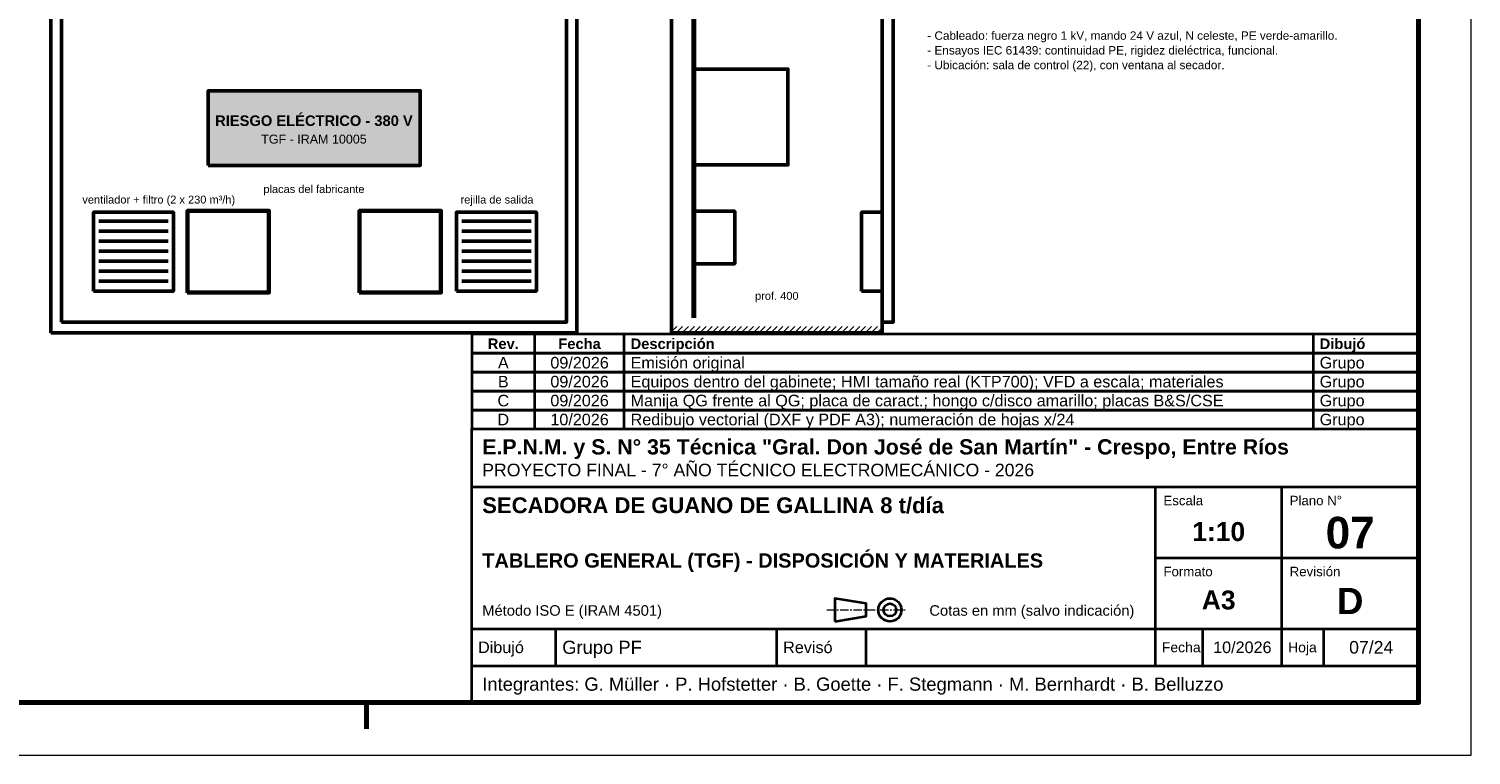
# Model space of a CAD drawing. Header units: millimetres. Extents: x 0 to 420, y 0 to 297.
# Tile 2 of 3: x 146 to 420, y 0 to 138. Entities that reach past the tile are written whole.
import ezdxf
from ezdxf.enums import TextEntityAlignment as Align

# ---------------------------------------------------------------- set-up
doc = ezdxf.new("R2010")
doc.units = ezdxf.units.MM
doc.header["$LTSCALE"] = 0.5
doc.linetypes.add('CENTER', pattern=[5.08, 3.175, -0.635, 0.635, -0.635])
for name, color, linetype, lineweight in [('AUXILIAR', 9, 'CONTINUOUS', 13), ('CONTORNO', 7, 'CONTINUOUS', 50), ('EJES', 1, 'CENTER', 18), ('FINO', 7, 'CONTINUOUS', 25), ('HOJA', 8, 'CONTINUOUS', 13), ('RAYADO', 8, 'CONTINUOUS', 18), ('RECUADRO', 7, 'CONTINUOUS', 70), ('RELLENO', 9, 'CONTINUOUS', 13), ('ROTULO', 7, 'CONTINUOUS', 35), ('TEXTO', 7, 'CONTINUOUS', 25)]:
    doc.layers.add(name, color=color, linetype=linetype, lineweight=lineweight)
doc.styles.add('NEGRITA', font='arialbd.ttf')
doc.styles.get("Standard").update_dxf_attribs({"font": 'arial.ttf'})
picture_1 = doc.add_image_def('image1.png', size_in_pixel=(115, 114))
picture_2 = doc.add_image_def('image2.png', size_in_pixel=(114, 114))

msp = doc.modelspace()

# ---------------------------------------------------------------- hatches: boundary and pattern name
at = {"layer": 'RAYADO'}
h = msp.add_hatch(dxfattribs=at)
h.set_pattern_fill('ANSI31', scale=0.25)
h.paths.add_polyline_path([(268, 80.3), (308, 80.3), (308, 81.5), (268, 81.5)])
at = {"layer": 'RELLENO', "true_color": 0xfdeb96}
msp.add_hatch(color=7, dxfattribs=at).paths.add_polyline_path([(179.9, 112.1), (220.2, 112.1), (220.2, 126.3), (179.9, 126.3)])

# ---------------------------------------------------------------- linework, layer by layer
at = {"layer": 'CONTORNO', "lineweight": 70}
msp.add_line((272.2, 83.1), (272.2, 277.4), dxfattribs=at)
at = {"layer": 'CONTORNO', "lineweight": 50}
for p, q in [((159.1, 101.5), (172.3, 101.5)), ((228.1, 101.5), (241.3, 101.5)), ((159.1, 99.6), (172.3, 99.6)), ((228.1, 99.6), (241.3, 99.6)), ((159.1, 97.7), (172.3, 97.7)), ((228.1, 97.7), (241.3, 97.7)), ((159.1, 95.8), (172.3, 95.8)), ((159.1, 93.9), (172.3, 93.9)), ((228.1, 95.8), (241.3, 95.8)), ((228.1, 93.9), (241.3, 93.9)), ((159.1, 92), (172.3, 92)), ((228.1, 92), (241.3, 92)), ((159.1, 90.1), (172.3, 90.1)), ((228.1, 90.1), (241.3, 90.1))]:
    msp.add_line(p, q, dxfattribs=at)
for points in [[(150, 80.3), (250, 80.3), (250, 280.3), (150, 280.3)], [(268, 80.3), (308, 80.3), (308, 280.3), (268, 280.3)], [(152, 82.3), (248, 82.3), (248, 278.3), (152, 278.3)], [(158.1, 88.2), (173.3, 88.2), (173.3, 103.2), (158.1, 103.2)], [(175.9, 87.9), (191.5, 87.9), (191.5, 103.5), (175.9, 103.5)], [(208.6, 87.9), (224.2, 87.9), (224.2, 103.5), (208.6, 103.5)], [(227.1, 88.2), (242.3, 88.2), (242.3, 103.2), (227.1, 103.2)]]:
    msp.add_lwpolyline(points, close=True, dxfattribs=at)
at = {"layer": 'CONTORNO'}
for points in [[(308, 82.3), (310.1, 82.3), (310.1, 278.3), (308, 278.3)], [(272.2, 112.2), (290.1, 112.2), (290.1, 130.4), (272.2, 130.4)], [(179.9, 112.1), (220.2, 112.1), (220.2, 126.3), (179.9, 126.3)], [(272.2, 93.4), (280, 93.4), (280, 103.4), (272.2, 103.4)], [(304.1, 88.2), (308, 88.2), (308, 103.2), (304.1, 103.2)]]:
    msp.add_lwpolyline(points, close=True, dxfattribs=at)
at = {"layer": 'EJES'}
msp.add_line((297.5, 27.6), (312.5, 27.6), dxfattribs=at)
at = {"layer": 'FINO'}
for points in [[(176.2, 88.2), (191.2, 88.2), (191.2, 103.2), (176.2, 103.2)], [(208.9, 88.2), (223.9, 88.2), (223.9, 103.2), (208.9, 103.2)]]:
    msp.add_lwpolyline(points, close=True, dxfattribs=at)
at = {"layer": 'HOJA'}
msp.add_lwpolyline([(0, 0), (420, 0), (420, 297), (0, 297)], close=True, dxfattribs=at)
at = {"layer": 'RECUADRO'}
msp.add_line((210, 5), (210, 10), dxfattribs=at)
msp.add_lwpolyline([(20, 10), (410, 10), (410, 287), (20, 287)], close=True, dxfattribs=at)
at = {"layer": 'ROTULO'}
for p, q in [((242, 76.4), (242, 80)), ((259, 76.4), (259, 80)), ((390, 76.4), (390, 80)), ((242, 72.8), (242, 76.4)), ((259, 72.8), (259, 76.4)), ((390, 72.8), (390, 76.4)), ((242, 69.2), (242, 72.8)), ((259, 69.2), (259, 72.8)), ((390, 69.2), (390, 72.8)), ((242, 65.6), (242, 69.2)), ((259, 65.6), (259, 69.2)), ((390, 65.6), (390, 69.2)), ((242, 62), (242, 65.6)), ((259, 62), (259, 65.6)), ((390, 62), (390, 65.6)), ((230, 62), (410, 62)), ((230, 10), (230, 62)), ((230, 51), (410, 51)), ((360, 24), (360, 51)), ((384, 24), (384, 51)), ((360, 37.5), (410, 37.5)), ((230, 24), (410, 24)), ((246, 17), (246, 24)), ((288, 17), (288, 24)), ((305, 17), (305, 24)), ((360, 17), (360, 24)), ((369, 17), (369, 24)), ((384, 17), (384, 24)), ((392, 17), (392, 24)), ((230, 17), (410, 17))]:
    msp.add_line(p, q, dxfattribs=at)
for points in [[(230, 76.4), (410, 76.4), (410, 80), (230, 80)], [(230, 72.8), (410, 72.8), (410, 76.4), (230, 76.4)], [(230, 69.2), (410, 69.2), (410, 72.8), (230, 72.8)], [(230, 65.6), (410, 65.6), (410, 69.2), (230, 69.2)], [(230, 62), (410, 62), (410, 65.6), (230, 65.6)], [(299, 25.4), (305, 26.4), (305, 28.8), (299, 29.8)]]:
    msp.add_lwpolyline(points, close=True, dxfattribs=at)
for radius in [2.2, 1.2]:
    msp.add_circle((309.5, 27.6), radius, dxfattribs=at)

# ---------------------------------------------------------------- texts
at = {"layer": 'ROTULO', "style": 'NEGRITA'}
for s, height, p in [('Descripción', 2, (260.2, 78.2)), ('Dibujó', 2, (391.2, 78.2)), ('E.P.N.M. y S. N° 35 Técnica "Gral. Don José de San Martín" - Crespo, Entre Ríos', 2.9, (232, 58.6)), ('SECADORA DE GUANO DE GALLINA 8 t/día', 3, (232, 47.5)), ('TABLERO GENERAL (TGF) - DISPOSICIÓN Y MATERIALES          ', 2.71552, (232, 37))]:
    msp.add_text(s, height=height, dxfattribs=at).set_placement(p, align=Align.MIDDLE_LEFT)
for s, height, p in [('Rev.', 2, (236, 78.2)), ('Fecha', 2, (250.5, 78.2)), ('1:10', 3.6, (372, 42.5)), ('07', 6, (397, 42.3)), ('A3', 3.6, (372, 29.5)), ('D', 5, (397, 29.3))]:
    msp.add_text(s, height=height, dxfattribs=at).set_placement(p, align=Align.MIDDLE_CENTER)
at = {"layer": 'ROTULO'}
for s, height, p in [('A', 2.2, (236, 74.6)), ('09/2026', 2.2, (250.5, 74.6)), ('B', 2.2, (236, 71)), ('09/2026', 2.2, (250.5, 71)), ('09/2026', 2.2, (250.5, 67.4)), ('C', 2.2, (236, 67.4)), ('D', 2.2, (236, 63.8)), ('10/2026', 2.2, (250.5, 63.8)), ('10/2026', 2.2, (376.5, 20.5)), ('07/24', 2.4, (401, 20.5))]:
    msp.add_text(s, height=height, dxfattribs=at).set_placement(p, align=Align.MIDDLE_CENTER)
for s, height, p in [('Emisión original', 2.2, (260.2, 74.6)), ('Grupo', 2.2, (391.2, 74.6)), ('Equipos dentro del gabinete; HMI tamaño real (KTP700); VFD a escala; materiales', 2.2, (260.2, 71)), ('Grupo', 2.2, (391.2, 71)), ('Manija QG frente al QG; placa de caract.; hongo c/disco amarillo; placas B&S/CSE', 2.2, (260.2, 67.4)), ('Grupo', 2.2, (391.2, 67.4)), ('Redibujo vectorial (DXF y PDF A3); numeración de hojas x/24', 2.2, (260.2, 63.8)), ('Grupo', 2.2, (391.2, 63.8)), ('PROYECTO FINAL - 7° AÑO TÉCNICO ELECTROMECÁNICO - 2026', 2.4, (232, 54.2)), ('Método ISO E (IRAM 4501)', 2, (232, 27.5)), ('Cotas en mm (salvo indicación)', 2, (317, 27.5)), ('Dibujó', 2.2, (231.2, 20.5)), ('Revisó', 2.2, (289.2, 20.5)), ('Grupo PF', 2.5, (247.2, 20.5)), ('Fecha', 1.9, (361.2, 20.5)), ('Hoja', 1.9, (385.2, 20.5)), ('Integrantes: G. Müller · P. Hofstetter · B. Goette · F. Stegmann · M. Bernhardt · B. Belluzzo', 2.5, (232, 13.5))]:
    msp.add_text(s, height=height, dxfattribs=at).set_placement(p, align=Align.MIDDLE_LEFT)
for s, p in [('Escala', (361.5, 49.3)), ('Plano N°', (385.5, 49.3)), ('Formato', (361.5, 35.8)), ('Revisión', (385.5, 35.8))]:
    msp.add_text(s, height=1.8, dxfattribs=at).set_placement(p, align=Align.TOP_LEFT)
at = {"layer": 'TEXTO'}
for s, p in [('- Cableado: fuerza negro 1 kV, mando 24 V azul, N celeste, PE verde-amarillo.', (316.6, 137.58)), ('- Ensayos IEC 61439: continuidad PE, rigidez dieléctrica, funcional.', (316.6, 134.78)), ('- Ubicación: sala de control (22), con ventana al secador.', (316.6, 131.98))]:
    msp.add_text(s, height=1.6, dxfattribs=at).set_placement(p, align=Align.TOP_LEFT)
at = {"layer": 'TEXTO', "style": 'NEGRITA'}
msp.add_text('RIESGO ELÉCTRICO - 380 V', height=2, dxfattribs=at).set_placement((200, 120.6), align=Align.MIDDLE_CENTER)
at = {"layer": 'TEXTO'}
for s, height, p in [('TGF - IRAM 10005', 1.7, (200, 117.1)), ('placas del fabricante', 1.5, (200, 107.6)), ('ventilador + filtro (2 x 230 m³/h)', 1.5, (170.5, 105.6)), ('rejilla de salida', 1.5, (234.8, 105.6)), ('prof. 400', 1.5, (288, 87.3))]:
    msp.add_text(s, height=height, dxfattribs=at).set_placement(p, align=Align.MIDDLE_CENTER)

# ---------------------------------------------------------------- pictures from other files: only their frames are drawn
at = {"layer": 'AUXILIAR'}
image = msp.add_image(picture_1, insert=(176.2, 88.2), size_in_units=(15, 15), dxfattribs=at)
image = msp.add_image(picture_2, insert=(208.9, 88.2), size_in_units=(15, 15), dxfattribs=at)

doc.saveas('drawing.dxf')
